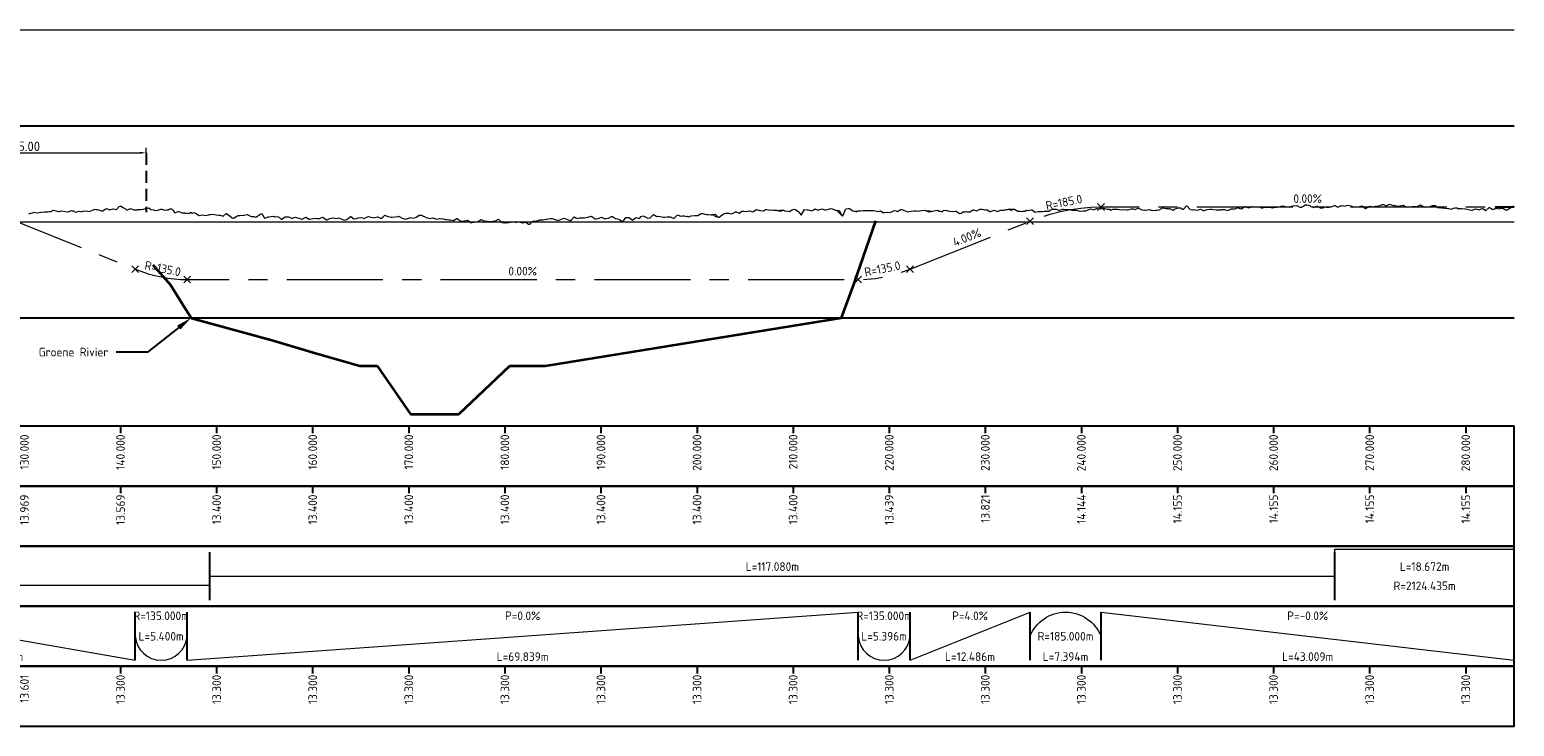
# Model space of a CAD drawing. Header units: metres. Extents: x 201888 to 228431, y 396158 to 403166.
# Tile 46 of 50: x 226392 to 226547, y 402995 to 403067. Entities that reach past the tile are written whole.
import ezdxf
from ezdxf import colors
from ezdxf.entities.mleader import LeaderData, LeaderLine
from ezdxf.math import Vec2, Vec3

# ---------------------------------------------------------------- set-up
doc = ezdxf.new("R2010")
doc.units = ezdxf.units.M
doc.linetypes.add('AM-AS', pattern=[16, 10, -2, 2, -2])
doc.linetypes.add('DASHED2', pattern=[0.375, 0.25, -0.125])
doc.layers.get('0').update_dxf_attribs({"lineweight": 25})
doc.layers.get('Defpoints').update_dxf_attribs({"lineweight": 25})
for name, color, linetype, lineweight in [('B-WA-GW-MAAIVELD-G', 8, 'Continuous', 18), ('N-WA-AM-AS_WEG-G', 10, 'AM-AS', 18), ('X-XX-AL-DETAIL3-GD', 130, 'Continuous', 35), ('X-XX-AL-DETAIL_1-G', 7, 'Continuous', 18), ('X-XX-AL-DETAIL_1-S', 253, 'Continuous', 18), ('X-XX-AL-DETAIL_2-G', 7, 'Continuous', 25), ('X-XX-AL-M', 7, 'Continuous', 18), ('X-XX-AL-PROFIELBALK-G', 7, 'Continuous', 25), ('X-XX-AL-T18', 7, 'Continuous', 18), ('X-XX-AL-T25', 7, 'Continuous', 25)]:
    doc.layers.add(name, color=color, linetype=linetype, lineweight=lineweight)
for name, color, linetype in [('C3D-PROFILE', 7, 'Continuous'), ('C3D-PROFILE_LABELING', 7, 'Continuous'), ('C3D-PROFILE_PROFILEVIEW_LABELING', 7, 'Continuous')]:
    doc.layers.add(name, color=color, linetype=linetype)
doc.styles.add('NLCS-ISO', font='NLCS-ISO.ttf')
doc.styles.add('NLCS-ISO-M1000-T25', font='NLCS-ISO.ttf', dxfattribs={"height": 2.5})
doc.dimstyles.new('NLCS-M1000-T25-PIJL_L2_H1', dxfattribs={"dimtxt": 2.5, "dimasz": 2.5, "dimexe": 2, "dimexo": 2, "dimgap": 0.7, "dimtad": 1, "dimzin": 0, "dimdsep": 46, "dimtxsty": 'NLCS-ISO-M1000-T25', "dimcen": 0, "dimdle": 2, "dimclrd": 256, "dimclre": 256, "dimclrt": 256, "dimadec": 1, "dimazin": 0, "dimtfac": 1, "dimtdec": 3, "dimtofl": 0, "dimtmove": 0, "dimatfit": 3, "dimfxl": 2, "dimfxlon": 1, "dimtfillclr": 256, "dimtolj": 1, "dimtzin": 0, "dimlwd": -1, "dimlwe": -1, "dimarcsym": 0})

# ---------------------------------------------------------------- blocks, each defined once
blk = doc.blocks.new('*U107')
at = {"layer": 'C3D-PROFILE', "color": 7, "linetype": 'Continuous', "lineweight": -3}
for p, q in [((226544.92, 403048.9), (226546.44, 403048.9)), ((226546.44, 403048.9), (226546.92, 403048.9))]:
    blk.add_line(p, q, dxfattribs=at)
blk = doc.blocks.new('*U108')
at = {"layer": 'X-XX-AL-T25', "color": 7, "linetype": 'Continuous', "lineweight": 25, "char_height": 0.9, "attachment_point": 8, "style": 'NLCS-ISO'}
for s, insert, rotation in [('{\\fNLCS-ISO|b0|i0|c0|p10;\\C256;0.43%}', (226262.69, 403060.27), 357.5599), ('{\\fNLCS-ISO|b0|i0|c0|p10;\\C256;4.00%}', (226389.26, 403048.54), 338.1986), ('{\\fNLCS-ISO|b0|i0|c0|p10;\\C256;4.00%}', (226490.12, 403045.32), 21.8014)]:
    blk.add_mtext(s, dxfattribs=dict(at, insert=insert, rotation=rotation))
for insert in [(226357.17, 403055.77), (226525.42, 403049.32), (226443.72, 403041.77)]:
    blk.add_mtext('{\\fNLCS-ISO|b0|i0|c0|p10;\\C256;0.00%}', dxfattribs=dict(at, insert=insert))
blk = doc.blocks.new('*U109')
at = {"layer": 'X-XX-AL-T25', "color": 7, "linetype": 'Continuous', "lineweight": 25, "char_height": 0.9, "attachment_point": 8, "style": 'NLCS-ISO'}
for s, insert, rotation in [('{\\fNLCS-ISO|b0|i0|c0|p10;R=5000.0}', (226294.55, 403057.99), 355.0688), ('{\\fNLCS-ISO|b0|i0|c0|p10;R=6203.4}', (226323.04, 403056.23), 357.793), ('{\\fNLCS-ISO|b0|i0|c0|p10;R=135.0}', (226406.18, 403042.04), 348.6901), ('{\\fNLCS-ISO|b0|i0|c0|p10;R=135.0}', (226481.25, 403042.03), 11.3033)]:
    blk.add_mtext(s, dxfattribs=dict(at, insert=insert, rotation=rotation))
blk = doc.blocks.new('*U110')
at = {"layer": 'X-XX-AL-T25', "color": 7, "linetype": 'Continuous', "lineweight": 25, "char_height": 0.9, "attachment_point": 8, "style": 'NLCS-ISO'}
for s, insert, rotation in [('{\\fNLCS-ISO|b0|i0|c0|p10;R=5000.0}', (226276.73, 403059.5), 356.0501), ('{\\fNLCS-ISO|b0|i0|c0|p10;R=185.0}', (226371.18, 403055.4), 348.6901), ('{\\fNLCS-ISO|b0|i0|c0|p10;R=185.0}', (226500.14, 403048.95), 11.3033)]:
    blk.add_mtext(s, dxfattribs=dict(at, insert=insert, rotation=rotation))
blk = doc.blocks.new('*U111')
at = {"layer": 'X-XX-AL-T25', "color": 7, "linetype": 'Continuous', "lineweight": 25, "char_height": 0.9, "attachment_point": 6, "rotation": 90, "style": 'NLCS-ISO'}
for s, insert in [('15.203', (226271.87, 403000.22)), ('15.134', (226281.87, 403000.22)), ('15.050', (226291.87, 403000.22)), ('14.980', (226301.87, 403000.22)), ('14.916', (226311.87, 403000.22)), ('14.814', (226321.87, 403000.22)), ('14.672', (226331.87, 403000.22)), ('14.491', (226341.87, 403000.22)), ('14.516', (226351.87, 403000.22)), ('14.798', (226361.87, 403000.22)), ('14.746', (226371.87, 403000.22)), ('14.251', (226381.87, 403000.22)), ('13.601', (226391.87, 403000.22)), ('13.300', (226401.87, 403000.22)), ('13.300', (226411.87, 403000.22)), ('13.300', (226421.87, 403000.22)), ('13.300', (226431.87, 403000.22)), ('13.300', (226441.87, 403000.22)), ('13.300', (226451.87, 403000.22)), ('13.300', (226461.87, 403000.22)), ('13.300', (226471.87, 403000.22)), ('13.300', (226481.87, 403000.22)), ('13.300', (226491.87, 403000.22)), ('13.300', (226501.87, 403000.22)), ('13.300', (226511.87, 403000.22)), ('13.300', (226521.87, 403000.22)), ('13.300', (226531.87, 403000.22)), ('13.300', (226541.87, 403000.22))]:
    blk.add_mtext(s, dxfattribs=dict(at, insert=insert))
blk = doc.blocks.new('*U112')
at = {"layer": 'X-XX-AL-T25', "color": 7, "linetype": 'Continuous', "lineweight": 25, "char_height": 0.9, "attachment_point": 5, "style": 'NLCS-ISO'}
for s, insert in [('P=-0.4%', (226262.67, 403006.35)), ('R=5000.000m', (226294.52, 403006.35)), ('R=6203.426m', (226323.02, 403006.35)), ('P=0.0%', (226357.17, 403006.35)), ('P=-4.0%', (226389.1, 403006.35)), ('R=135.000m', (226406.1, 403006.35)), ('P=0.0%', (226443.72, 403006.35)), ('R=135.000m', (226481.34, 403006.35)), ('P=4.0%', (226490.28, 403006.35)), ('P=-0.0%', (226525.42, 403006.35)), ('R=5000.000m', (226276.7, 403004.22)), ('L=9.203m', (226294.52, 403004.22)), ('L=47.813m', (226323.02, 403004.22)), ('R=185.000m', (226371.1, 403004.22)), ('L=5.400m', (226406.1, 403004.22)), ('L=5.396m', (226481.34, 403004.22)), ('R=185.000m', (226500.22, 403004.22)), ('L=1.615m', (226262.67, 403002.1)), ('L=26.433m', (226276.7, 403002.1)), ('L=20.471m', (226357.17, 403002.1)), ('L=7.400m', (226371.1, 403002.1)), ('L=28.600m', (226389.1, 403002.1)), ('L=69.839m', (226443.72, 403002.1)), ('L=12.486m', (226490.28, 403002.1)), ('L=7.394m', (226500.22, 403002.1)), ('L=43.009m', (226525.42, 403002.1))]:
    blk.add_mtext(s, dxfattribs=dict(at, insert=insert))
blk = doc.blocks.new('*U113')
at = {"layer": 'X-XX-AL-T25', "color": 7, "linetype": 'Continuous', "lineweight": 25, "char_height": 0.9, "attachment_point": 5, "style": 'NLCS-ISO'}
for s, insert in [('L=70.289m', (226297.01, 403011.47)), ('L=79.018m', (226371.66, 403011.47)), ('L=117.080m', (226469.71, 403011.47)), ('L=18.672m', (226537.59, 403011.47)), ('R=702.705m', (226371.66, 403009.47)), ('R=2124.435m', (226537.59, 403009.47))]:
    blk.add_mtext(s, dxfattribs=dict(at, insert=insert))
blk = doc.blocks.new('*U114')
at = {"layer": 'X-XX-AL-T25', "color": 7, "linetype": 'Continuous', "lineweight": 25, "char_height": 0.9, "attachment_point": 6, "rotation": 90, "style": 'NLCS-ISO'}
for s, insert in [('15.203', (226271.87, 403018.97)), ('15.134', (226281.87, 403018.97)), ('15.045', (226291.87, 403018.97)), ('14.964', (226301.87, 403018.97)), ('14.899', (226311.87, 403018.97)), ('14.851', (226321.87, 403018.97)), ('14.818', (226331.87, 403018.97)), ('14.802', (226341.87, 403018.97)), ('14.800', (226351.87, 403018.97)), ('14.800', (226361.87, 403018.97)), ('14.746', (226371.87, 403018.97)), ('14.369', (226381.87, 403018.97)), ('13.969', (226391.87, 403018.97)), ('13.569', (226401.87, 403018.97)), ('13.400', (226411.87, 403018.97)), ('13.400', (226421.87, 403018.97)), ('13.400', (226431.87, 403018.97)), ('13.400', (226441.87, 403018.97)), ('13.400', (226451.87, 403018.97)), ('13.400', (226461.87, 403018.97)), ('13.400', (226471.87, 403018.97)), ('13.439', (226481.87, 403018.97)), ('13.821', (226491.87, 403018.97)), ('14.144', (226501.87, 403018.97)), ('14.155', (226511.87, 403018.97)), ('14.155', (226521.87, 403018.97)), ('14.155', (226531.87, 403018.97)), ('14.155', (226541.87, 403018.97))]:
    blk.add_mtext(s, dxfattribs=dict(at, insert=insert))
blk = doc.blocks.new('*U115')
at = {"layer": 'X-XX-AL-T25', "color": 7, "linetype": 'Continuous', "lineweight": 25, "char_height": 0.9, "attachment_point": 6, "rotation": 90, "style": 'NLCS-ISO'}
for s, insert in [('10.000', (226271.87, 403025.22)), ('20.000', (226281.87, 403025.22)), ('30.000', (226291.87, 403025.22)), ('40.000', (226301.87, 403025.22)), ('50.000', (226311.87, 403025.22)), ('60.000', (226321.87, 403025.22)), ('70.000', (226331.87, 403025.22)), ('80.000', (226341.87, 403025.22)), ('90.000', (226351.87, 403025.22)), ('100.000', (226361.87, 403025.22)), ('110.000', (226371.87, 403025.22)), ('120.000', (226381.87, 403025.22)), ('130.000', (226391.87, 403025.22)), ('140.000', (226401.87, 403025.22)), ('150.000', (226411.87, 403025.22)), ('160.000', (226421.87, 403025.22)), ('170.000', (226431.87, 403025.22)), ('180.000', (226441.87, 403025.22)), ('190.000', (226451.87, 403025.22)), ('200.000', (226461.87, 403025.22)), ('210.000', (226471.87, 403025.22)), ('220.000', (226481.87, 403025.22)), ('230.000', (226491.87, 403025.22)), ('240.000', (226501.87, 403025.22)), ('250.000', (226511.87, 403025.22)), ('260.000', (226521.87, 403025.22)), ('270.000', (226531.87, 403025.22)), ('280.000', (226541.87, 403025.22))]:
    blk.add_mtext(s, dxfattribs=dict(at, insert=insert))
blk = doc.blocks.new('*D117')
at = {"layer": 'Defpoints', "color": 0, "transparency": 16777216}
for p in [(226404.53, 403054.54), (226379.53, 403048.95), (226404.53, 403048.95)]:
    blk.add_point(p, dxfattribs=at)
at = {"layer": 'X-XX-AL-M', "transparency": 16777216}
for p, q in [((226379.53, 403054.29), (226379.53, 403055.04)), ((226380.15, 403054.54), (226403.9, 403054.54)), ((226404.53, 403054.29), (226404.53, 403055.04))]:
    blk.add_line(p, q, dxfattribs=at)
for points in [[(226380.15, 403054.64), (226380.15, 403054.43), (226379.53, 403054.54)], [(226403.9, 403054.64), (226403.9, 403054.43), (226404.53, 403054.54)]]:
    blk.add_solid(points, dxfattribs=at)
at = {"layer": 'X-XX-AL-M', "transparency": 16777216, "insert": (226392.03, 403055.21), "char_height": 2.5, "attachment_point": 5, "style": 'NLCS-ISO-M1000-T25'}
blk.add_mtext('\\A1;{\\H0.4x;25.00}', dxfattribs=at)
blk = doc.blocks.new('*U137')
at = {"layer": 'X-XX-AL-DETAIL3-GD', "color": 150, "linetype": 'Continuous', "lineweight": 35}
for p, q in [((226478.21, 403050.94), (226480.46, 403057.47)), ((226405.24, 403052.88), (226407.08, 403050.79)), ((226407.08, 403050.79), (226408.42, 403048.61)), ((226476.9, 403047.35), (226478.21, 403050.94)), ((226408.42, 403048.61), (226409.21, 403047.35)), ((226409.21, 403047.35), (226409.23, 403047.34)), ((226409.23, 403047.34), (226409.25, 403047.34)), ((226409.25, 403047.34), (226411.17, 403046.81)), ((226411.17, 403046.81), (226417.74, 403045.01)), ((226446.11, 403042.35), (226476.9, 403047.35)), ((226417.74, 403045.01), (226422.17, 403043.7)), ((226422.17, 403043.7), (226426.77, 403042.35)), ((226426.77, 403042.35), (226428.58, 403042.35)), ((226428.58, 403042.35), (226432.06, 403037.35)), ((226437.08, 403037.35), (226442.37, 403042.35)), ((226442.37, 403042.35), (226446.11, 403042.35)), ((226432.06, 403037.35), (226437.08, 403037.35))]:
    blk.add_line(p, q, dxfattribs=at)

msp = doc.modelspace()

# ---------------------------------------------------------------- linework, layer by layer
at = {"color": 1, "linetype": 'DASHED2', "ltscale": 5, "flags": 128}
msp.add_lwpolyline([(226404.526, 403054.537), (226404.526, 403048.348)], dxfattribs=at)
at = {"layer": 'B-WA-GW-MAAIVELD-G'}
for points in [[(226392.325, 403048.194), (226392.532, 403048.258), (226392.803, 403048.312), (226392.889, 403048.359), (226392.953, 403048.336), (226393.245, 403048.292), (226393.582, 403048.36), (226393.602, 403048.368), (226393.628, 403048.373), (226393.959, 403048.389), (226394.211, 403048.376), (226394.316, 403048.386), (226394.453, 403048.423), (226394.672, 403048.415), (226394.84, 403048.569), (226395.029, 403048.542), (226395.278, 403048.468), (226395.386, 403048.414), (226395.468, 403048.429), (226395.743, 403048.482), (226396.097, 403048.435), (226396.099, 403048.434), (226396.103, 403048.435), (226396.456, 403048.409), (226396.726, 403048.515), (226396.806, 403048.508), (226396.813, 403048.507), (226396.929, 403048.492), (226397.17, 403048.346), (226397.35, 403048.393), (226397.527, 403048.449), (226397.765, 403048.428), (226397.885, 403048.44), (226397.974, 403048.461), (226398.242, 403048.511), (226398.598, 403048.433), (226398.599, 403048.433), (226398.601, 403048.434), (226398.956, 403048.551), (226399.222, 403048.679), (226399.314, 403048.65), (226399.437, 403048.638), (226399.671, 403048.572), (226399.845, 403048.511), (226400.028, 403048.483), (226400.273, 403048.679), (226400.386, 403048.756), (226400.469, 403048.721), (226400.743, 403048.608), (226401.093, 403048.696), (226401.1, 403048.694), (226401.109, 403048.696), (226401.457, 403048.62), (226401.717, 403048.952), (226401.815, 403048.995), (226401.945, 403048.988), (226402.172, 403048.792), (226402.341, 403048.743), (226402.529, 403048.566), (226402.781, 403048.679), (226402.886, 403048.73), (226402.965, 403048.7), (226403.244, 403048.585), (226403.589, 403048.614), (226403.601, 403048.618), (226403.618, 403048.62), (226403.989, 403048.652), (226404.211, 403048.671), (226404.46, 403048.756), (226404.674, 403048.778), (226404.83, 403048.793), (226405.032, 403048.651), (226405.308, 403048.583), (226405.39, 403048.552), (226405.449, 403048.548), (226405.747, 403048.572), (226406.068, 403048.668), (226406.105, 403048.662), (226406.156, 403048.657), (226406.463, 403048.561), (226406.688, 403048.617), (226406.821, 403048.586), (226407.003, 403048.687), (226407.179, 403048.699), (226407.307, 403048.579), (226407.536, 403048.295), (226407.851, 403048.426), (226407.894, 403048.425), (226407.926, 403048.427), (226408.252, 403048.284), (226408.545, 403048.281), (226408.61, 403048.23), (226408.699, 403048.29), (226408.968, 403048.231), (226409.164, 403048.342), (226409.326, 403048.26), (226409.546, 403048.32), (226409.683, 403048.266), (226409.783, 403048.182), (226410.041, 403048.021), (226410.394, 403048.071), (226410.399, 403048.071), (226410.403, 403048.072), (226410.757, 403048), (226411.022, 403048.096), (226411.115, 403048.121), (226411.172, 403048.119), (226411.242, 403048.116), (226411.473, 403048.158), (226411.639, 403048.106), (226411.831, 403048.088), (226412.096, 403048.049), (226412.189, 403048.031), (226412.256, 403048.034), (226412.547, 403047.948), (226412.873, 403048.202), (226412.905, 403048.221), (226412.95, 403048.197), (226413.263, 403047.942), (226413.49, 403047.752), (226413.621, 403047.725), (226413.803, 403047.826), (226413.979, 403047.954), (226414.107, 403047.996), (226414.338, 403048.027), (226414.657, 403048.062), (226414.696, 403048.056), (226414.723, 403048.059), (226415.054, 403048.121), (226415.34, 403047.99), (226415.412, 403047.934), (226415.511, 403047.922), (226415.77, 403047.916), (226415.957, 403047.843), (226416.365, 403048.131), (226416.574, 403048.214), (226416.844, 403047.717), (226417.191, 403047.847), (226417.202, 403047.858), (226417.218, 403047.865), (226417.561, 403047.905), (226417.808, 403047.934), (226417.919, 403047.867), (226418.072, 403047.902), (226418.277, 403047.876), (226418.425, 403047.818), (226418.635, 403047.588), (226418.926, 403047.839), (226418.993, 403047.862), (226419.042, 403047.867), (226419.351, 403047.878), (226419.658, 403047.731), (226419.709, 403047.692), (226419.779, 403047.738), (226420.067, 403047.829), (226420.275, 403047.776), (226420.425, 403047.72), (226420.633, 403047.67), (226420.784, 403047.646), (226420.892, 403047.696), (226421.142, 403047.835), (226421.487, 403047.644), (226421.509, 403047.639), (226421.567, 403047.644), (226422.126, 403047.734), (226422.341, 403047.702), (226422.574, 403047.687), (226422.743, 403047.773), (226422.932, 403047.841), (226423.194, 403047.622), (226423.29, 403047.562), (226423.36, 403047.576), (226423.648, 403047.714), (226423.977, 403047.758), (226424.007, 403047.766), (226424.048, 403047.774), (226424.365, 403047.705), (226424.593, 403047.781), (226424.723, 403047.692), (226424.902, 403047.636), (226425.081, 403047.564), (226425.21, 403047.514), (226425.439, 403047.604), (226425.755, 403047.877), (226425.797, 403047.91), (226425.827, 403047.904), (226426.155, 403047.657), (226426.444, 403047.713), (226426.513, 403047.742), (226426.609, 403047.778), (226426.871, 403047.804), (226427.061, 403047.775), (226427.229, 403047.712), (226427.463, 403047.822), (226427.588, 403047.862), (226427.678, 403047.918), (226427.946, 403047.851), (226428.295, 403047.785), (226428.304, 403047.788), (226428.316, 403047.79), (226428.662, 403047.888), (226428.912, 403047.748), (226429.02, 403047.716), (226429.17, 403047.852), (226429.378, 403048.032), (226429.528, 403047.983), (226429.736, 403047.898), (226430.024, 403047.834), (226430.094, 403047.832), (226430.145, 403047.847), (226430.452, 403047.863), (226430.762, 403047.923), (226430.811, 403047.932), (226430.878, 403047.904), (226431.169, 403047.721), (226431.379, 403047.653), (226431.527, 403047.631), (226431.731, 403047.708), (226431.885, 403047.746), (226431.996, 403047.796), (226432.243, 403047.748), (226432.585, 403047.803), (226432.601, 403047.801), (226432.613, 403047.802), (226432.959, 403048.045), (226433.23, 403048.049), (226433.317, 403047.926), (226433.439, 403047.927), (226433.675, 403047.803), (226433.847, 403047.778), (226434.034, 403047.696), (226434.292, 403047.766), (226434.392, 403047.748), (226434.463, 403047.742), (226434.75, 403047.642), (226435.08, 403047.714), (226435.108, 403047.708), (226435.146, 403047.705), (226435.466, 403047.663), (226435.697, 403047.603), (226435.824, 403047.595), (226436, 403047.56), (226436.182, 403047.554), (226436.314, 403047.525), (226436.54, 403047.474), (226436.853, 403047.684), (226436.898, 403047.699), (226436.931, 403047.679), (226437.257, 403047.455), (226437.548, 403047.405), (226437.615, 403047.373), (226437.707, 403047.457), (226437.973, 403047.53), (226438.165, 403047.423), (226438.331, 403047.241), (226438.561, 403047.306), (226438.689, 403047.333), (226438.782, 403047.35), (226439.047, 403047.385), (226439.398, 403047.583), (226439.415, 403047.583), (226439.763, 403047.414), (226440.015, 403047.412), (226440.268, 403047.397), (226440.48, 403047.392), (226440.632, 403047.409), (226440.838, 403047.422), (226441.122, 403047.596), (226441.196, 403047.612), (226441.249, 403047.582), (226441.554, 403047.298), (226441.866, 403047.25), (226441.912, 403047.237), (226441.976, 403047.239), (226442.27, 403047.298), (226442.483, 403047.33), (226442.628, 403047.364), (226442.829, 403047.347), (226442.986, 403047.328), (226443.1, 403047.33), (226443.344, 403047.36), (226443.683, 403047.237), (226443.702, 403047.238), (226443.717, 403047.237), (226444.061, 403047.325), (226444.333, 403047.103), (226444.419, 403047.097), (226444.537, 403047.194), (226444.777, 403047.434), (226444.95, 403047.454), (226445.135, 403047.406), (226445.391, 403047.512), (226445.493, 403047.518), (226445.567, 403047.56), (226445.851, 403047.565), (226446.184, 403047.616), (226446.209, 403047.621), (226446.244, 403047.632), (226446.567, 403047.696), (226446.801, 403047.688), (226447.098, 403047.606), (226447.418, 403047.481), (226447.952, 403047.691), (226448.035, 403047.735), (226448.358, 403047.611), (226448.651, 403047.473), (226448.716, 403047.479), (226448.805, 403047.549), (226449.074, 403047.858), (226449.268, 403047.774), (226449.432, 403047.701), (226449.659, 403047.773), (226449.79, 403047.774), (226449.885, 403047.757), (226450.148, 403047.764), (226450.502, 403047.831), (226450.507, 403047.827), (226450.513, 403047.833), (226450.865, 403047.931), (226451.119, 403047.757), (226451.223, 403047.655), (226451.366, 403047.678), (226451.581, 403047.715), (226451.736, 403047.766), (226451.939, 403047.853), (226452.22, 403047.701), (226452.297, 403047.674), (226452.353, 403047.697), (226452.655, 403047.75), (226452.97, 403047.894), (226453.013, 403047.896), (226453.074, 403047.894), (226453.371, 403047.715), (226453.586, 403047.668), (226453.73, 403047.644), (226453.928, 403047.476), (226454.088, 403047.433), (226454.203, 403047.472), (226454.446, 403047.81), (226454.781, 403047.799), (226454.804, 403047.8), (226454.82, 403047.797), (226455.162, 403047.537), (226455.437, 403047.716), (226455.52, 403047.806), (226455.635, 403047.773), (226455.878, 403047.703), (226456.054, 403047.898), (226456.236, 403047.989), (226456.489, 403047.857), (226456.594, 403047.792), (226456.671, 403047.775), (226456.953, 403047.744), (226457.288, 403048.085), (226457.311, 403048.095), (226457.342, 403048.102), (226457.669, 403047.89), (226457.905, 403047.941), (226458.027, 403047.892), (226458.196, 403047.883), (226458.385, 403047.833), (226458.521, 403047.837), (226458.743, 403047.862), (226459.05, 403047.866), (226459.101, 403047.864), (226459.138, 403047.847), (226459.459, 403047.699), (226459.755, 403048.025), (226459.817, 403048.065), (226459.904, 403048.061), (226460.176, 403047.949), (226460.372, 403047.961), (226460.534, 403047.989), (226460.757, 403047.911), (226460.892, 403047.935), (226460.989, 403047.87), (226461.25, 403047.977), (226461.606, 403048.021), (226461.608, 403048.019), (226461.611, 403048.02), (226461.966, 403048.016), (226462.223, 403048.201), (226462.324, 403048.211), (226462.465, 403048.214), (226462.682, 403048.154), (226462.84, 403048.126), (226463.04, 403048.098), (226463.318, 403048.089), (226463.398, 403048.08), (226463.456, 403048.107), (226463.757, 403048.144), (226464.073, 403047.835), (226464.115, 403047.824), (226464.172, 403047.851), (226464.473, 403048.096), (226464.69, 403048.222), (226464.831, 403048.26), (226465.026, 403048.247), (226465.189, 403048.256), (226465.307, 403048.189), (226465.547, 403048.222), (226465.879, 403048.394), (226465.905, 403048.402), (226465.924, 403048.395), (226466.263, 403048.243), (226466.541, 403048.46), (226466.621, 403048.454), (226466.733, 403048.461), (226466.98, 403048.432), (226467.158, 403048.453), (226467.338, 403048.495), (226467.587, 403048.43), (226467.696, 403048.397), (226467.775, 403048.458), (226468.054, 403048.636), (226468.391, 403048.534), (226468.412, 403048.52), (226468.441, 403048.533), (226468.77, 403048.504), (226469.008, 403048.643), (226469.128, 403048.648), (226469.294, 403048.609), (226469.486, 403048.558), (226469.625, 403048.609), (226469.844, 403048.562), (226470.148, 403048.569), (226470.203, 403048.543), (226470.242, 403048.53), (226470.487, 403048.552), (226470.859, 403048.557), (226470.919, 403048.568), (226471.002, 403048.511), (226471.277, 403048.471), (226471.476, 403048.443), (226471.635, 403048.543), (226471.855, 403048.65), (226471.993, 403048.67), (226472.093, 403048.651), (226472.351, 403048.447), (226472.709, 403048.033), (226472.709, 403048.033), (226472.71, 403048.033), (226473.067, 403048.636), (226473.326, 403048.599), (226473.426, 403048.602), (226473.563, 403048.558), (226473.784, 403048.496), (226473.943, 403048.567), (226474.142, 403048.695), (226474.416, 403048.583), (226474.5, 403048.563), (226474.56, 403048.595), (226474.858, 403048.694), (226475.177, 403048.586), (226475.216, 403048.578), (226475.27, 403048.608), (226475.574, 403048.665), (226475.794, 403048.749), (226475.932, 403048.709), (226476.124, 403048.641), (226476.411, 403048.522), (226476.978, 403047.961), (226477.007, 403047.938), (226477.028, 403047.97), (226477.365, 403048.69), (226477.644, 403048.725), (226477.723, 403048.753), (226477.831, 403048.678), (226478.081, 403048.489), (226478.261, 403048.469), (226478.439, 403048.4), (226478.685, 403048.486), (226478.797, 403048.501), (226478.878, 403048.493), (226479.155, 403048.515), (226479.495, 403048.537), (226479.513, 403048.542), (226479.539, 403048.542), (226479.872, 403048.487), (226480.112, 403048.542), (226480.23, 403048.517), (226480.392, 403048.481), (226480.588, 403048.462), (226480.729, 403048.438), (226480.946, 403048.486), (226481.246, 403048.316), (226481.304, 403048.293), (226481.346, 403048.31), (226481.662, 403048.374), (226481.963, 403048.337), (226482.02, 403048.341), (226482.1, 403048.391), (226482.378, 403048.545), (226482.579, 403048.481), (226482.736, 403048.425), (226482.954, 403048.572), (226483.094, 403048.639), (226483.196, 403048.633), (226483.453, 403048.527), (226483.807, 403048.4), (226483.811, 403048.398), (226483.813, 403048.399), (226484.169, 403048.452), (226484.43, 403048.499), (226484.527, 403048.502), (226484.661, 403048.504), (226484.885, 403048.467), (226485.047, 403048.505), (226485.243, 403048.526), (226485.515, 403048.55), (226485.601, 403048.545), (226485.664, 403048.534), (226486.052, 403048.481), (226486.281, 403048.427), (226486.317, 403048.453), (226486.368, 403048.466), (226486.676, 403048.54), (226486.898, 403048.568), (226487.034, 403048.456), (226487.222, 403048.476), (226487.392, 403048.379), (226487.514, 403048.514), (226487.75, 403048.582), (226488.076, 403048.469), (226488.108, 403048.441), (226488.131, 403048.447), (226488.466, 403048.411), (226488.748, 403048.446), (226488.824, 403048.463), (226488.929, 403048.379), (226489.182, 403048.214), (226489.365, 403048.261), (226489.54, 403048.38), (226489.783, 403048.396), (226489.899, 403048.427), (226489.982, 403048.379), (226490.257, 403048.379), (226490.599, 403048.602), (226490.615, 403048.6), (226490.637, 403048.6), (226490.973, 403048.482), (226491.216, 403048.62), (226491.331, 403048.67), (226491.491, 403048.664), (226491.689, 403048.644), (226491.833, 403048.615), (226492.047, 403048.588), (226492.344, 403048.421), (226492.405, 403048.41), (226492.449, 403048.413), (226492.763, 403048.569), (226493.066, 403048.449), (226493.122, 403048.41), (226493.198, 403048.464), (226493.48, 403048.567), (226493.683, 403048.575), (226493.838, 403048.556), (226494.052, 403048.624), (226494.3, 403048.661), (226494.905, 403048.658), (226494.912, 403048.658), (226494.917, 403048.655), (226495.27, 403048.457), (226495.534, 403048.466), (226495.628, 403048.444), (226495.759, 403048.457), (226495.986, 403048.465), (226496.151, 403048.552), (226496.345, 403048.536), (226496.613, 403048.613), (226496.703, 403048.592), (226496.768, 403048.578), (226497.061, 403048.359), (226497.384, 403048.424), (226497.419, 403048.439), (226497.466, 403048.439), (226497.777, 403048.438), (226498.001, 403048.46), (226498.135, 403048.454), (226498.32, 403048.466), (226498.493, 403048.476), (226498.618, 403048.55), (226498.851, 403048.67), (226499.174, 403048.67), (226499.209, 403048.654), (226499.235, 403048.657), (226499.567, 403048.537), (226499.852, 403048.654), (226499.926, 403048.649), (226500.028, 403048.676), (226500.284, 403048.626), (226500.469, 403048.619), (226500.642, 403048.622), (226500.881, 403048.576), (226501, 403048.563), (226501.086, 403048.551), (226501.358, 403048.582), (226501.703, 403048.474), (226501.716, 403048.465), (226501.735, 403048.467), (226502.074, 403048.49), (226502.319, 403048.499), (226502.432, 403048.54), (226502.589, 403048.594), (226502.79, 403048.702), (226502.936, 403048.686), (226503.149, 403048.586), (226503.442, 403048.737), (226503.507, 403048.744), (226503.553, 403048.743), (226503.865, 403048.69), (226504.17, 403048.757), (226504.223, 403048.736), (226504.296, 403048.751), (226504.581, 403048.663), (226504.787, 403048.685), (226504.939, 403048.564), (226505.15, 403048.682), (226505.297, 403048.667), (226505.404, 403048.678), (226505.655, 403048.672), (226506.004, 403048.609), (226506.013, 403048.605), (226506.021, 403048.609), (226506.372, 403048.632), (226506.637, 403048.594), (226506.73, 403048.591), (226506.857, 403048.648), (226507.088, 403048.697), (226507.254, 403048.698), (226507.446, 403048.634), (226507.711, 403048.744), (226507.804, 403048.774), (226507.871, 403048.748), (226508.162, 403048.603), (226508.488, 403048.556), (226508.52, 403048.555), (226508.565, 403048.557), (226508.878, 403048.621), (226509.105, 403048.549), (226509.236, 403048.557), (226509.418, 403048.539), (226509.595, 403048.561), (226509.722, 403048.563)], [(226449.268, 403047.774), (226449.432, 403047.701), (226449.659, 403047.773), (226449.79, 403047.774), (226449.885, 403047.757), (226450.148, 403047.764), (226450.502, 403047.831), (226450.507, 403047.827), (226450.513, 403047.833), (226450.865, 403047.931), (226451.119, 403047.757), (226451.223, 403047.655), (226451.366, 403047.678), (226451.581, 403047.715), (226451.736, 403047.766), (226451.939, 403047.853), (226452.22, 403047.701), (226452.297, 403047.674), (226452.353, 403047.697), (226452.655, 403047.75), (226452.97, 403047.894), (226453.013, 403047.896), (226453.074, 403047.894), (226453.371, 403047.715), (226453.586, 403047.668), (226453.73, 403047.644), (226453.928, 403047.476), (226454.088, 403047.433), (226454.203, 403047.472), (226454.446, 403047.81), (226454.781, 403047.799), (226454.804, 403047.8), (226454.82, 403047.797), (226455.162, 403047.537), (226455.437, 403047.716), (226455.52, 403047.806), (226455.635, 403047.773), (226455.878, 403047.703), (226456.054, 403047.898), (226456.236, 403047.989), (226456.489, 403047.857), (226456.594, 403047.792), (226456.671, 403047.775), (226456.953, 403047.744), (226457.288, 403048.085), (226457.311, 403048.095), (226457.342, 403048.102), (226457.669, 403047.89), (226457.905, 403047.941), (226458.027, 403047.892), (226458.196, 403047.883), (226458.385, 403047.833), (226458.521, 403047.837), (226458.743, 403047.862), (226459.05, 403047.866), (226459.101, 403047.864), (226459.138, 403047.847), (226459.459, 403047.699), (226459.755, 403048.025), (226459.817, 403048.065), (226459.904, 403048.061), (226460.176, 403047.949), (226460.372, 403047.961), (226460.534, 403047.989), (226460.757, 403047.911), (226460.892, 403047.935), (226460.989, 403047.87), (226461.25, 403047.977), (226461.606, 403048.021), (226461.608, 403048.019), (226461.611, 403048.02), (226461.966, 403048.016), (226462.223, 403048.201), (226462.324, 403048.211), (226462.465, 403048.214), (226462.682, 403048.154), (226462.84, 403048.126), (226463.04, 403048.098), (226463.318, 403048.089), (226463.398, 403048.08), (226463.456, 403048.107), (226463.816, 403047.922), (226464.073, 403047.835), (226464.115, 403047.824), (226464.172, 403047.851), (226464.473, 403048.096), (226464.69, 403048.222), (226464.831, 403048.26), (226465.026, 403048.247), (226465.189, 403048.256), (226465.307, 403048.189), (226465.547, 403048.222), (226465.879, 403048.394), (226465.905, 403048.402), (226465.924, 403048.395), (226466.263, 403048.243), (226466.541, 403048.46), (226466.621, 403048.454), (226466.733, 403048.461), (226466.98, 403048.432), (226467.158, 403048.453), (226467.338, 403048.495), (226467.587, 403048.43), (226467.696, 403048.397), (226467.775, 403048.458), (226468.054, 403048.636), (226468.391, 403048.534), (226468.412, 403048.52), (226468.441, 403048.533), (226468.77, 403048.504), (226469.008, 403048.643), (226469.128, 403048.648), (226469.294, 403048.609), (226469.486, 403048.558), (226469.625, 403048.609), (226469.844, 403048.562), (226470.148, 403048.569), (226470.203, 403048.543), (226470.242, 403048.53), (226470.561, 403048.475), (226470.859, 403048.557), (226470.919, 403048.568), (226471.002, 403048.511), (226471.277, 403048.471), (226471.476, 403048.443), (226471.635, 403048.543), (226471.855, 403048.65), (226471.993, 403048.67), (226472.093, 403048.651), (226472.351, 403048.447), (226472.709, 403048.033), (226472.709, 403048.033), (226472.71, 403048.033), (226473.067, 403048.636), (226473.326, 403048.599), (226473.426, 403048.602), (226473.563, 403048.558), (226473.784, 403048.496), (226473.943, 403048.567), (226474.142, 403048.695), (226474.416, 403048.583), (226474.5, 403048.563), (226474.56, 403048.595), (226474.858, 403048.694), (226475.177, 403048.586), (226475.216, 403048.578), (226475.27, 403048.608), (226475.574, 403048.665), (226475.794, 403048.749), (226475.932, 403048.709), (226476.124, 403048.641), (226476.29, 403048.568), (226476.411, 403048.522), (226476.649, 403048.54), (226476.978, 403047.961), (226477.007, 403047.938), (226477.028, 403047.97), (226477.365, 403048.69), (226477.644, 403048.725), (226477.723, 403048.753), (226477.831, 403048.678), (226478.081, 403048.489), (226478.261, 403048.469), (226478.685, 403048.486), (226478.878, 403048.493), (226479.155, 403048.515), (226479.495, 403048.537), (226479.513, 403048.542), (226479.539, 403048.542), (226480.112, 403048.542), (226480.392, 403048.481), (226480.588, 403048.462), (226480.729, 403048.438), (226480.946, 403048.486), (226481.246, 403048.316), (226481.304, 403048.293), (226481.346, 403048.31), (226481.662, 403048.374), (226481.963, 403048.337), (226482.02, 403048.341), (226482.1, 403048.391), (226482.378, 403048.545), (226482.579, 403048.481), (226482.736, 403048.425), (226482.954, 403048.572), (226483.094, 403048.639), (226483.196, 403048.633), (226483.453, 403048.527), (226483.807, 403048.4), (226483.811, 403048.398), (226483.813, 403048.399), (226484.169, 403048.452), (226484.43, 403048.499), (226484.527, 403048.502), (226484.661, 403048.504), (226484.885, 403048.467), (226485.047, 403048.505), (226485.243, 403048.526), (226485.515, 403048.55), (226485.601, 403048.545), (226485.664, 403048.534), (226485.959, 403048.383), (226486.281, 403048.427), (226486.317, 403048.453), (226486.368, 403048.466), (226486.676, 403048.54), (226486.898, 403048.568), (226487.034, 403048.456), (226487.222, 403048.476), (226487.392, 403048.379), (226487.514, 403048.514), (226487.75, 403048.582), (226488.076, 403048.469), (226488.108, 403048.441), (226488.131, 403048.447), (226488.466, 403048.411), (226488.748, 403048.446), (226488.824, 403048.463), (226488.929, 403048.379), (226489.182, 403048.214), (226489.365, 403048.261), (226489.54, 403048.38), (226489.783, 403048.396), (226489.899, 403048.427), (226489.982, 403048.379), (226490.257, 403048.379), (226490.599, 403048.602), (226490.615, 403048.6), (226490.637, 403048.6), (226490.973, 403048.482), (226491.216, 403048.62), (226491.331, 403048.67), (226491.491, 403048.664), (226491.689, 403048.644), (226491.833, 403048.615), (226492.047, 403048.588), (226492.344, 403048.421), (226492.405, 403048.41), (226492.449, 403048.413), (226492.763, 403048.569), (226493.066, 403048.449), (226493.122, 403048.41), (226493.198, 403048.464), (226493.48, 403048.567), (226493.683, 403048.575), (226493.838, 403048.556), (226494.052, 403048.624), (226494.196, 403048.639), (226494.3, 403048.661), (226494.554, 403048.563), (226494.905, 403048.658), (226494.912, 403048.658), (226494.917, 403048.655), (226495.27, 403048.457), (226495.534, 403048.466), (226495.628, 403048.444), (226495.759, 403048.457), (226495.986, 403048.465), (226496.151, 403048.552), (226496.345, 403048.536), (226496.613, 403048.613), (226496.703, 403048.592), (226496.768, 403048.578), (226497.061, 403048.359), (226497.384, 403048.424), (226497.419, 403048.439), (226497.466, 403048.439), (226497.777, 403048.438), (226498.001, 403048.46), (226498.135, 403048.454), (226498.32, 403048.466), (226498.493, 403048.476), (226498.618, 403048.55), (226498.851, 403048.67), (226499.174, 403048.67), (226499.209, 403048.654), (226499.235, 403048.657), (226499.567, 403048.537), (226499.852, 403048.654), (226499.926, 403048.649), (226500.028, 403048.676), (226500.284, 403048.626), (226500.469, 403048.619), (226500.642, 403048.622), (226500.881, 403048.576), (226501, 403048.563), (226501.086, 403048.551), (226501.358, 403048.582), (226501.703, 403048.474), (226501.716, 403048.465), (226501.735, 403048.467), (226502.074, 403048.49), (226502.319, 403048.499), (226502.432, 403048.54), (226502.589, 403048.594), (226502.79, 403048.702), (226502.936, 403048.686), (226503.149, 403048.586), (226503.442, 403048.737), (226503.507, 403048.744), (226503.553, 403048.743), (226503.865, 403048.69), (226504.17, 403048.757), (226504.223, 403048.736), (226504.296, 403048.751), (226504.581, 403048.663), (226504.787, 403048.685), (226504.939, 403048.564), (226505.15, 403048.682), (226505.297, 403048.667), (226505.404, 403048.678), (226505.655, 403048.672), (226506.004, 403048.609), (226506.013, 403048.605), (226506.021, 403048.609), (226506.372, 403048.632), (226506.637, 403048.594), (226506.73, 403048.591), (226506.857, 403048.648), (226507.088, 403048.697), (226507.254, 403048.698), (226507.446, 403048.634), (226507.711, 403048.744), (226507.804, 403048.774), (226507.871, 403048.748), (226508.162, 403048.603), (226508.488, 403048.556), (226508.52, 403048.555), (226508.565, 403048.557), (226508.878, 403048.621), (226509.105, 403048.549), (226509.236, 403048.557), (226509.418, 403048.539), (226509.595, 403048.561), (226509.722, 403048.563), (226509.953, 403048.601), (226510.272, 403048.784), (226510.311, 403048.797), (226510.339, 403048.792), (226510.669, 403048.731), (226510.956, 403048.745), (226511.027, 403048.718), (226511.126, 403048.689), (226511.385, 403048.574), (226511.572, 403048.658), (226511.743, 403048.726), (226511.979, 403048.807), (226512.101, 403048.802), (226512.189, 403048.797), (226512.459, 403048.65), (226512.806, 403049.012), (226512.818, 403049.015), (226512.833, 403049.006), (226513.176, 403048.647), (226513.423, 403048.603), (226513.534, 403048.619), (226513.687, 403048.597), (226513.892, 403048.578), (226514.04, 403048.616), (226514.25, 403048.662), (226514.541, 403048.541), (226514.608, 403048.526), (226514.657, 403048.546), (226514.966, 403048.644), (226515.274, 403048.656), (226515.324, 403048.68), (226515.394, 403048.659), (226515.891, 403048.604), (226516.248, 403048.616), (226516.399, 403048.615), (226516.507, 403048.628), (226516.757, 403048.619), (226517.102, 403048.537), (226517.115, 403048.531), (226517.124, 403048.536), (226517.473, 403048.688), (226517.741, 403048.692), (226517.831, 403048.713), (226517.955, 403048.741), (226518.189, 403048.841), (226518.358, 403048.752), (226518.547, 403048.704), (226518.809, 403048.898), (226518.905, 403048.955), (226518.975, 403048.946), (226519.263, 403048.81), (226519.592, 403048.925), (226519.622, 403048.935), (226519.663, 403048.934), (226519.98, 403048.907), (226520.209, 403048.901), (226520.338, 403048.908), (226520.517, 403048.846), (226520.696, 403048.789), (226520.826, 403048.837), (226521.054, 403048.862), (226521.37, 403048.891), (226521.412, 403048.887), (226521.442, 403048.879), (226521.77, 403048.816), (226522.059, 403048.893), (226522.128, 403048.883), (226522.224, 403048.893), (226522.486, 403048.912), (226522.676, 403048.968), (226522.845, 403049.003), (226523.078, 403048.952), (226523.203, 403048.913), (226523.293, 403048.9), (226523.561, 403048.946), (226523.91, 403049.011), (226523.919, 403049.008), (226523.931, 403049.012), (226524.277, 403049.067), (226524.527, 403048.906), (226524.635, 403048.865), (226524.785, 403048.887), (226524.993, 403048.984), (226525.144, 403049.107), (226525.351, 403049.128), (226525.639, 403049.05), (226525.709, 403048.993), (226525.761, 403048.964), (226526.068, 403048.85), (226526.377, 403048.978), (226526.426, 403049.001), (226526.492, 403048.93), (226526.784, 403048.784), (226526.994, 403048.792), (226527.142, 403048.896), (226527.346, 403048.891), (226527.5, 403048.891), (226527.611, 403048.863), (226527.858, 403048.901), (226528.2, 403049.06), (226528.216, 403049.067), (226528.228, 403049.067), (226528.252, 403049.053), (226528.574, 403048.861), (226528.846, 403049.003), (226528.932, 403049.016), (226529.051, 403049.062), (226529.29, 403048.986), (226529.464, 403049.063), (226529.648, 403049.081), (226529.902, 403049.005), (226530.006, 403048.982), (226530.082, 403048.959), (226530.364, 403048.897), (226530.699, 403048.915), (226530.722, 403048.919), (226530.753, 403048.922), (226531.08, 403049.024), (226531.317, 403048.815), (226531.438, 403048.75), (226531.604, 403048.856), (226531.796, 403048.951), (226531.935, 403048.984), (226532.154, 403048.922), (226532.456, 403048.983), (226532.512, 403048.98), (226532.553, 403048.99), (226532.87, 403049.029), (226533.171, 403049.154), (226533.228, 403049.156), (226533.307, 403049.138), (226533.586, 403049.005), (226533.789, 403049.13), (226533.944, 403049.183), (226534.158, 403049.126), (226534.302, 403049.046), (226534.407, 403049.075), (226534.66, 403048.992), (226535.009, 403049.017), (226535.018, 403049.014), (226535.024, 403049.017), (226535.376, 403049.069), (226535.642, 403048.912), (226535.734, 403048.891), (226535.86, 403048.897), (226536.092, 403048.911), (226536.26, 403048.949), (226536.45, 403048.939), (226536.711, 403048.933), (226536.808, 403048.918), (226536.878, 403048.99), (226537.166, 403049.129), (226537.496, 403048.899), (226537.562, 403048.882), (226537.588, 403048.884), (226538.115, 403048.926), (226538.239, 403048.978), (226538.408, 403049.062), (226538.597, 403049.052), (226538.735, 403049.034), (226538.955, 403048.806), (226539.254, 403048.828), (226539.313, 403048.812), (226539.355, 403048.801), (226539.67, 403048.77), (226539.975, 403048.753), (226540.028, 403048.736), (226540.1, 403048.729), (226540.386, 403048.681), (226540.595, 403048.777), (226540.743, 403048.798), (226540.946, 403048.793), (226541.101, 403048.719), (226541.215, 403048.743), (226541.459, 403048.737), (226541.793, 403048.719), (226541.817, 403048.716), (226541.834, 403048.712), (226542.174, 403048.62), (226542.454, 403048.574), (226542.532, 403048.564), (226542.639, 403048.603), (226542.89, 403048.688), (226543.074, 403048.665), (226543.248, 403048.603), (226543.485, 403048.694), (226543.605, 403048.723), (226543.694, 403048.693), (226543.963, 403048.539), (226544.314, 403048.858), (226544.321, 403048.858), (226544.331, 403048.859), (226544.679, 403048.637), (226544.934, 403048.749), (226545.036, 403048.722), (226545.177, 403048.767), (226545.394, 403048.712), (226545.553, 403048.775), (226545.752, 403048.771), (226546.023, 403048.612), (226546.11, 403048.567), (226546.173, 403048.608), (226546.467, 403048.784), (226546.793, 403048.977), (226546.825, 403048.98), (226546.869, 403048.959), (226546.924, 403048.9)]]:
    msp.add_lwpolyline(points, dxfattribs=at)
at = {"layer": 'N-WA-AM-AS_WEG-G', "flags": 128}
msp.add_lwpolyline([(226261.866, 403059.879), (226263.481, 403059.81), (226266.785, 403059.658), (226270.089, 403059.485), (226273.393, 403059.289), (226276.697, 403059.072), (226280.002, 403058.833), (226283.306, 403058.572), (226286.61, 403058.29), (226289.914, 403057.985), (226294.515, 403057.567), (226299.117, 403057.191), (226305.093, 403056.759), (226311.07, 403056.385), (226317.047, 403056.068), (226323.023, 403055.809), (226329, 403055.608), (226334.977, 403055.464), (226340.953, 403055.377), (226346.93, 403055.348), (226367.401, 403055.348), (226368.326, 403055.325), (226369.251, 403055.256), (226370.176, 403055.14), (226371.101, 403054.978), (226372.026, 403054.77), (226372.951, 403054.516), (226373.876, 403054.215), (226374.801, 403053.868), (226403.401, 403042.428), (226404.076, 403042.175), (226404.751, 403041.956), (226405.426, 403041.77), (226406.101, 403041.618), (226406.776, 403041.5), (226407.451, 403041.416), (226408.126, 403041.365), (226408.801, 403041.348), (226478.64, 403041.348), (226479.539, 403041.378), (226480.439, 403041.468), (226481.338, 403041.618), (226482.238, 403041.828), (226483.137, 403042.098), (226484.036, 403042.427), (226496.522, 403047.421), (226497.577, 403047.814), (226498.633, 403048.145), (226499.69, 403048.417), (226500.746, 403048.628), (226501.803, 403048.779), (226502.859, 403048.87), (226503.916, 403048.9), (226546.924, 403048.9)], dxfattribs=at)
at = {"layer": 'X-XX-AL-DETAIL_1-G', "color": 7, "linetype": 'Continuous', "lineweight": 18}
for p, q in [((226261.866, 403067.348), (226546.924, 403067.348)), ((226261.866, 403047.348), (226546.924, 403047.348))]:
    msp.add_line(p, q, dxfattribs=at)
at = {"layer": 'X-XX-AL-DETAIL_1-S', "color": 253, "linetype": 'Continuous', "lineweight": 18}
for p, q in [((226503.562, 403048.546), (226504.269, 403049.253)), ((226503.562, 403049.253), (226504.269, 403048.546)), ((226496.168, 403047.068), (226496.875, 403047.775)), ((226496.168, 403047.775), (226496.875, 403047.068)), ((226403.047, 403042.075), (226403.754, 403042.782)), ((226403.047, 403042.782), (226403.754, 403042.075)), ((226483.682, 403042.074), (226484.389, 403042.781)), ((226483.682, 403042.781), (226484.389, 403042.074)), ((226408.447, 403040.995), (226409.154, 403041.702)), ((226408.447, 403041.702), (226409.154, 403040.995)), ((226478.286, 403040.995), (226478.994, 403041.702)), ((226478.286, 403041.702), (226478.994, 403040.995)), ((226478.286, 403040.995), (226478.994, 403041.702)), ((226478.286, 403041.702), (226478.994, 403040.995))]:
    msp.add_line(p, q, dxfattribs=at)
at = {"layer": 'X-XX-AL-DETAIL_2-G', "color": 7, "linetype": 'Continuous', "lineweight": 25}
for p, q in [((226261.866, 403057.348), (226546.924, 403057.348)), ((226261.866, 403037.348), (226546.924, 403037.348))]:
    msp.add_line(p, q, dxfattribs=at)
at = {"layer": 'X-XX-AL-PROFIELBALK-G', "color": 7, "linetype": 'Continuous', "lineweight": 25}
for p, q in [((226401.866, 403026.098), (226401.866, 403025.348)), ((226411.866, 403026.098), (226411.866, 403025.348)), ((226421.866, 403026.098), (226421.866, 403025.348)), ((226431.866, 403026.098), (226431.866, 403025.348)), ((226441.866, 403026.098), (226441.866, 403025.348)), ((226451.866, 403026.098), (226451.866, 403025.348)), ((226461.866, 403026.098), (226461.866, 403025.348)), ((226471.866, 403026.098), (226471.866, 403025.348)), ((226481.866, 403026.098), (226481.866, 403025.348)), ((226491.866, 403026.098), (226491.866, 403025.348)), ((226501.866, 403026.098), (226501.866, 403025.348)), ((226511.866, 403026.098), (226511.866, 403025.348)), ((226521.866, 403026.098), (226521.866, 403025.348)), ((226531.866, 403026.098), (226531.866, 403025.348)), ((226541.866, 403026.098), (226541.866, 403025.348)), ((226401.866, 403019.848), (226401.866, 403019.098)), ((226411.866, 403019.848), (226411.866, 403019.098)), ((226421.866, 403019.848), (226421.866, 403019.098)), ((226431.866, 403019.848), (226431.866, 403019.098)), ((226441.866, 403019.848), (226441.866, 403019.098)), ((226451.866, 403019.848), (226451.866, 403019.098)), ((226461.866, 403019.848), (226461.866, 403019.098)), ((226471.866, 403019.848), (226471.866, 403019.098)), ((226481.866, 403019.848), (226481.866, 403019.098)), ((226491.866, 403019.848), (226491.866, 403019.098)), ((226501.866, 403019.848), (226501.866, 403019.098)), ((226511.866, 403019.848), (226511.866, 403019.098)), ((226521.866, 403019.848), (226521.866, 403019.098)), ((226531.866, 403019.848), (226531.866, 403019.098)), ((226541.866, 403019.848), (226541.866, 403019.098)), ((226411.172, 403007.973), (226411.172, 403012.973)), ((226528.252, 403007.973), (226528.252, 403012.973)), ((226403.401, 403001.723), (226403.401, 403006.723)), ((226408.801, 403001.723), (226408.801, 403006.723)), ((226478.64, 403001.723), (226478.64, 403006.723)), ((226484.036, 403001.723), (226484.036, 403006.723)), ((226496.522, 403001.723), (226496.522, 403006.723)), ((226503.916, 403001.723), (226503.916, 403006.723)), ((226546.924, 403001.723), (226546.924, 403006.723)), ((226401.866, 403001.098), (226401.866, 403000.348)), ((226411.866, 403001.098), (226411.866, 403000.348)), ((226421.866, 403001.098), (226421.866, 403000.348)), ((226431.866, 403001.098), (226431.866, 403000.348)), ((226441.866, 403001.098), (226441.866, 403000.348)), ((226451.866, 403001.098), (226451.866, 403000.348)), ((226461.866, 403001.098), (226461.866, 403000.348)), ((226471.866, 403001.098), (226471.866, 403000.348)), ((226481.866, 403001.098), (226481.866, 403000.348)), ((226491.866, 403001.098), (226491.866, 403000.348)), ((226501.866, 403001.098), (226501.866, 403000.348)), ((226511.866, 403001.098), (226511.866, 403000.348)), ((226521.866, 403001.098), (226521.866, 403000.348)), ((226531.866, 403001.098), (226531.866, 403000.348)), ((226541.866, 403001.098), (226541.866, 403000.348))]:
    msp.add_line(p, q, dxfattribs=at)
for points in [[(226261.866, 403019.848), (226546.924, 403019.848), (226546.924, 403026.098), (226261.866, 403026.098)], [(226261.866, 403013.598), (226546.924, 403013.598), (226546.924, 403019.848), (226261.866, 403019.848)], [(226261.866, 403007.348), (226546.924, 403007.348), (226546.924, 403013.598), (226261.866, 403013.598)], [(226261.866, 403001.098), (226546.924, 403001.098), (226546.924, 403007.348), (226261.866, 403007.348)], [(226261.866, 402994.848), (226546.924, 402994.848), (226546.924, 403001.098), (226261.866, 403001.098)]]:
    msp.add_3dface(points, dxfattribs=at)
at = {"layer": 'X-XX-AL-T18', "color": 7, "linetype": 'Continuous', "lineweight": 18}
for p, q in [((226528.252, 403010.473), (226528.252, 403013.286)), ((226528.252, 403013.286), (226546.924, 403013.286)), ((226411.172, 403009.543), (226411.172, 403010.473)), ((226411.172, 403010.473), (226411.172, 403010.473)), ((226411.172, 403010.473), (226528.252, 403010.473)), ((226332.155, 403009.543), (226411.172, 403009.543)), ((226374.801, 403006.723), (226403.401, 403001.723)), ((226408.801, 403001.723), (226478.64, 403006.723)), ((226484.036, 403001.723), (226496.522, 403006.723)), ((226503.916, 403006.723), (226546.924, 403001.723))]:
    msp.add_line(p, q, dxfattribs=at)
at = {"layer": 'X-XX-AL-T18', "color": 7, "linetype": 'Continuous', "lineweight": 18, "extrusion": (0, 0, -1)}
msp.add_arc((-226500.219, 403002.74), 3.984, 21.86563, 158.13437, dxfattribs=at)
at = {"layer": 'X-XX-AL-T18', "color": 7, "linetype": 'Continuous', "lineweight": 18}
for centre, radius, start, end in [((226406.101, 403004.431), 2.708, 184.4052, 355.5948), ((226481.338, 403004.429), 2.706, 184.35953, 355.64047)]:
    msp.add_arc(centre, radius, start, end, dxfattribs=at)

# ---------------------------------------------------------------- block references
at = {"layer": 'C3D-PROFILE', "color": 7, "linetype": 'Continuous', "lineweight": -3}
for name, p in [('*U137', (0, -10)), ('*U107', (0, 0))]:
    msp.add_blockref(name, p, dxfattribs=at)
at = {"layer": 'C3D-PROFILE_LABELING', "color": 7, "linetype": 'Continuous', "lineweight": -3}
for name in ['*U108', '*U110', '*U109']:
    msp.add_blockref(name, (0, 0), dxfattribs=at)
at = {"layer": 'C3D-PROFILE_PROFILEVIEW_LABELING', "color": 7, "linetype": 'Continuous', "lineweight": -3}
for name in ['*U115', '*U114', '*U113', '*U112', '*U111']:
    msp.add_blockref(name, (0, 0), dxfattribs=at)

# ---------------------------------------------------------------- dimensions: what is measured, and where the dimension line sits
at = {"layer": 'X-XX-AL-M'}
dim = msp.add_linear_dim(base=(226404.526, 403054.537), p1=(226379.526, 403048.952), p2=(226404.526, 403048.952), text='{\\H0.4x;<>}', dimstyle='NLCS-M1000-T25-PIJL_L2_H1', override={"dimscale": 0.25, "dimtxt": 2.5, "dimasz": 2.5, "dimexe": 2, "dimexo": 2, "dimgap": 0.7, "dimcen": 0, "dimtix": 0, "dimtofl": 0, "dimtmove": 0, "dimatfit": 3, "dimfxl": 1}, dxfattribs=at)
dim.commit()
dim.dimension.update_dxf_attribs({"geometry": '*D117', "text_midpoint": (226392.026, 403055.212)})

# ---------------------------------------------------------------- leaders
ml = msp.add_multileader_mtext('Standard')
ml.set_content('Groene Rivier', color=256, style='NLCS-ISO-M1000-T25')
ml.set_leader_properties()
ml.build(insert=Vec2(0, 0))
ml.multileader.update_dxf_attribs({"dogleg_length": 3.256, "arrow_head_size": 1.628})
ctx = ml.context
ctx.base_point, ctx.char_height, ctx.arrow_head_size, ctx.landing_gap_size, ctx.plane_origin = Vec3(226392.583, 403033.795), 0.9, 1.628, 0.814, Vec3(226407.648, 403035.355)
ctx.text_align_type = 2
notes = []
notes.append((ctx, [(0, (1, 1, 0), (226404.667, 403033.795), (-1, 0), 3.256, [(0, [(226409.207, 403037.348)], 0, [])])]))
ctx.mtext.insert, ctx.mtext.alignment, ctx.mtext.flow_direction = Vec3(226400.597, 403034.246), 3, 5
for ctx, leaders in notes:
    for number, flags, end, landing, length, lines in leaders:
        leader = LeaderData()
        leader.index, (leader.has_last_leader_line, leader.has_dogleg_vector, leader.attachment_direction) = number, flags
        leader.last_leader_point, leader.dogleg_vector, leader.dogleg_length = Vec3(end), Vec3(landing), length
        for number, points, colour, breaks in lines:
            line = LeaderLine()
            line.index, line.vertices, line.color, line.breaks = number, Vec3.list(points), colors.encode_raw_color(colour), breaks
            leader.lines.append(line)
        ctx.leaders.append(leader)

doc.saveas('drawing.dxf')
